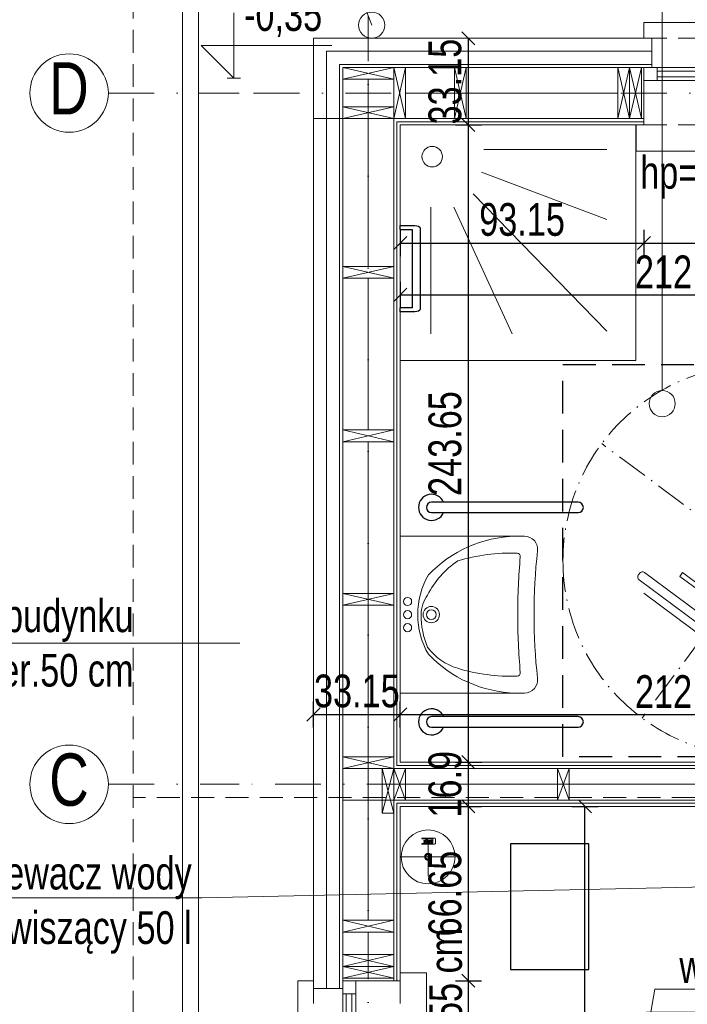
# Model space of a CAD drawing. Header units: inches. Extents: x 53031 to 98566, y -51777 to -15616.
# Tile 13 of 45: x 53470 to 53725, y -17033 to -16657. Entities that reach past the tile are written whole.
import ezdxf

# ---------------------------------------------------------------- set-up
doc = ezdxf.new("R2010")
doc.units = ezdxf.units.IN
doc.header["$MEASUREMENT"] = 0
for name, pattern in [('ACAD_ISO10W100', [18.5, 12, -3, 0.5, -3]), ('DASHDOT', [1, 0.5, -0.25, 0, -0.25]), ('HIDDEN', [0.375, 0.25, -0.125])]:
    doc.linetypes.add(name, pattern=pattern)
doc.layers.get('0').update_dxf_attribs({"lineweight": 0})
doc.layers.get('Defpoints').update_dxf_attribs({"lineweight": 0})
for name, color, linetype, lineweight in [('# 01 WODA ARMATURA', 222, 'Continuous', 0), ('# 01 WODA ZIMNA', 5, 'Continuous', 30), ('# 06 KOCIOŁ', 202, 'Continuous', 30), ('A10-łazienka', 140, 'Continuous', 0), ('A21b-ściana szkielet', 3, 'Continuous', 20), ('A35-rura spustowa', 2, 'Continuous', 0), ('A36-obrzeże', 252, 'Continuous', 0), ('A8-opisy pomieszczeń', 31, 'Continuous', 0), ('p-- ocieplenie-w.zew', 77, 'Continuous', 0), ('p--dach', 2, 'Continuous', 30), ('p--drzwi', 125, 'Continuous', 0), ('p--konst-słupy', 3, 'Continuous', 0), ('p--koty wysok.', 141, 'Continuous', 0), ('p--ocieplenie w.wew.', 53, 'Continuous', 0), ('p--okna', 153, 'Continuous', 0), ('p--opis okna', 181, 'Continuous', 0), ('p--opisy dodatkowe', 62, 'Continuous', 0), ('p--osie konstr', 11, 'DASHDOT', 15), ('p--osie konstr.-NR', 1, 'DASHDOT', 15), ('p--płyta GK', 2, 'Continuous', 0), ('p--wymiary-1-50', 5, 'Continuous', 0), ('p--łazienka NP', 150, 'Continuous', 25), ('p--ściana szkielet', 64, 'Continuous', 0)]:
    doc.layers.add(name, color=color, linetype=linetype, lineweight=lineweight)
doc.styles.add('1-100', font='arial.ttf', dxfattribs={"width": 0.75, "height": 18})
doc.styles.add('1-50', font='arial.ttf', dxfattribs={"width": 0.75, "height": 12.5})
doc.styles.get("Standard").update_dxf_attribs({"font": 'arial.ttf', "width": 0.75})
doc.linetypes.add('BATTING', pattern='A,0.0001,-0.1,[134,ltypeshp.shx,S=0.1,R=0,X=-0.1,Y=0],-0.2,[134,ltypeshp.shx,S=0.1,R=180,X=0.1,Y=0],-0.1', length=0.4001)
doc.dimstyles.new('1-50', dxfattribs={"dimtxt": 12.5, "dimasz": 5, "dimexe": 5, "dimexo": 5, "dimgap": 0.09, "dimtad": 0, "dimdsep": 46, "dimtxsty": '1-50', "dimblk": 'OBLIQUE', "dimcen": 0.09, "dimadec": 0, "dimazin": 0, "dimtfac": 1, "dimtdec": 4, "dimtix": 1, "dimtmove": 2, "dimatfit": 3, "dimldrblk": 'OBLIQUE', "dimfxl": 5, "dimfxlon": 1, "dimtvp": 0.7, "dimtolj": 1, "dimtzin": 0, "dimarcsym": 0})

# ---------------------------------------------------------------- blocks, each defined once
blk = doc.blocks.new('znak-niepeł.')
at = {"linetype": 'ACAD_ISO10W100'}
for p, q in [((-44.78, 60.17), (44.78, -60.17)), ((-60.11, -44.74), (60.22, 44.82))]:
    blk.add_line(p, q, dxfattribs=at)
for p, q in [((6.52, 45.77), (-39.7, 11.37)), ((0.79, 45.85), (-38.86, 16.34)), ((8.84, 44.81), (8.33, 45.5)), ((-37.65, 8.61), (8.58, 43.01)), ((-4.98, 24.9), (3.02, 30.85)), ((3.02, 30.85), (4.08, 29.42)), ((-7.61, 26.43), (-49, -4.38)), ((-13.28, 26.74), (-11.11, 23.83)), ((4.08, 29.42), (-3.37, 23.87)), ((-15.26, 25.27), (-13.09, 22.35)), ((-39.96, 9.56), (-39.45, 8.87)), ((-49.51, 2.46), (-61.55, -6.5)), ((-60.06, -8.5), (-48.02, 0.46)), ((-47.85, 1.66), (-48.31, 2.28)), ((43.94, -4.5), (-2.29, -38.9)), ((-0.23, -41.66), (45.99, -7.26)), ((29.35, -4.53), (21.9, -10.08)), ((22.42, -11.92), (30.42, -5.96)), ((30.42, -5.96), (29.35, -4.53)), ((46.26, -5.46), (45.74, -4.77)), ((-62.91, -17.73), (-50.66, -8.62)), ((-61.88, -19.11), (-49.64, -10)), ((-61.72, -7.7), (-61.26, -8.32)), ((-49.89, -10.39), (-24.28, -44.8)), ((-18.26, -45.68), (23.13, -14.88)), ((44.14, -12.41), (4.49, -41.92)), ((-73.54, -25.65), (-62.91, -17.73)), ((-62.91, -17.73), (-51.63, -32.88)), ((19.63, -17.48), (22.08, -20.77)), ((17.65, -18.95), (20.1, -22.24)), ((-62.26, -40.8), (-73.54, -25.65)), ((-51.63, -32.88), (-62.26, -40.8)), ((-46.32, -40.01), (-56.96, -47.93)), ((-35.05, -55.17), (-46.32, -40.01)), ((-2.55, -40.71), (-2.04, -41.4)), ((-36.07, -53.79), (-23.83, -44.68)), ((-56.96, -47.93), (-45.68, -63.08)), ((-35.05, -55.17), (-22.8, -46.05)), ((-25.39, -55.09), (-13.35, -46.13)), ((-11.86, -48.13), (-23.9, -57.09)), ((-12.15, -46.31), (-11.68, -46.93)), ((-45.68, -63.08), (-35.05, -55.17)), ((-25.1, -56.91), (-25.56, -56.29))]:
    blk.add_line(p, q)
blk.add_circle((0.05, 0.04), 75, dxfattribs=at)
for centre, radius, start, end in [((7.29, 44.73), 1.29, 36.657, 126.657), ((7.81, 44.04), 1.29, 306.657, 36.657), ((-37.44, -27.86), 61.95, 12.0996, 61.2145), ((-40.29, -29.99), 61.95, 12.0996, 61.2145), ((-38.93, 10.33), 1.29, 126.657, 216.657), ((-38.42, 9.64), 1.29, 216.657, 306.657), ((-49, 1.77), 0.86, 36.657, 126.657), ((-48.54, 1.15), 0.86, 306.657, 36.657), ((-61.03, -7.19), 0.86, 126.657, 216.657), ((-46.44, -7.83), 4.3, 126.657, 216.657), ((44.71, -5.54), 1.29, 36.657, 126.657), ((45.22, -6.23), 1.29, 306.657, 36.657), ((-60.57, -7.81), 0.86, 216.657, 306.657), ((-1.52, -39.94), 1.29, 126.657, 216.657), ((-1, -40.63), 1.29, 216.657, 306.657), ((-20.83, -42.23), 4.3, 216.657, 306.657), ((-12.84, -46.82), 0.86, 36.657, 126.657), ((-12.37, -47.44), 0.86, 306.657, 36.657), ((-24.87, -55.78), 0.86, 126.657, 216.657), ((-24.41, -56.4), 0.86, 216.657, 306.657)]:
    blk.add_arc(centre, radius, start, end)
blk = doc.blocks.new('umyw-niepeł.')
for p, q in [((-30, -47.5), (-30, 0)), ((-30, 0), (30, 0)), ((30, 0), (30, -47.5))]:
    blk.add_line(p, q)
for centre, radius in [((-5, -2.81), 1.56), ((0, -2.81), 1.56), ((5, -2.81), 1.56), ((0, -11.88), 3.12), ((0, -11.88), 1.87)]:
    blk.add_circle(centre, radius)
for centre, radius, start, end in [((-0.15, -36.46), 29.75, 89.7122, 120.2976), ((0.15, -36.46), 29.75, 59.7024, 90.2878), ((17.88, -45.46), 47.9, 133.6028, 178.3225), ((7.86, -41), 34.18, 116.6999, 146.1707), ((0, -20.47), 12.5, 90, 126.8699), ((0.1, -39.96), 31.99, 67.1962, 90.1839), ((-0.98, -28.44), 22.46, 16.7253, 53.1301), ((-17.88, -45.46), 47.9, 1.6775, 46.3972), ((48, -42.57), 71.56, 163.2747, 181.6875), ((-48, -42.57), 71.56, 358.3125, 16.7253), ((-22.28, -44.64), 1.25, 181.6875, 276.5492), ((0, -295.23), 250.33, 89.9992, 95.0732), ((0, -295.23), 250.33, 84.9268, 90.0008), ((22.28, -44.64), 1.25, 263.4508, 358.3125), ((-25, -47.5), 5, 180, 277.7128), ((25, -47.5), 5, 262.2872, 0), ((0, -278.94), 227.79, 83.8689, 96.1311)]:
    blk.add_arc(centre, radius, start, end)
blk = doc.blocks.new('drzwi-90-100')
for p, q in [((10.1, 87.38), (5.05, 87.38)), ((5.05, 87.38), (5.05, 2.53)), ((10.1, 2.53), (10.1, 87.38)), ((5.05, 2.53), (0, 2.53)), ((0, 2.53), (0, -2.53)), ((5.05, -2.53), (5.05, 2.53)), ((5.05, 2.53), (10.1, 2.53)), ((100, 2.53), (94.95, 2.53)), ((94.95, 2.53), (94.95, -2.53)), ((100, -2.53), (100, 2.53)), ((0, -2.53), (5.05, -2.53)), ((94.95, -2.53), (100, -2.53))]:
    blk.add_line(p, q)
blk.add_arc((10.8, 3.23), 84.15, 359.5233, 90.4767)
blk = doc.blocks.new('natrysk-90')
blk.add_lwpolyline([(0, -90), (90, -90), (90, 0), (0, 0)], close=True)
for points in [[(31.47, -11.76), (79.81, -11.76)], [(31.47, -20.5), (79.81, -42.81)], [(26.4, -27.87), (78.89, -78.9)], [(9.36, -32.01), (9.36, -78.9)], [(18.11, -31.09), (36.1, -78.9)]]:
    blk.add_lwpolyline(points)
blk.add_circle((12.12, -12.22), 3.91)
blk = doc.blocks.new('okno-110-33.15')
at = {"linetype": 'Continuous', "ltscale": 35}
for p, q in [((0, 39.15), (110, 39.15)), ((-3, -10), (113, -10))]:
    blk.add_line(p, q, dxfattribs=at)
for p, q in [((0, 39.15), (0, 33.15)), ((110, 33.15), (110, 39.15)), ((3, 33.15), (3, 21.95)), ((107, 21.95), (107, 33.15)), ((5, 21.95), (0, 21.95)), ((0, 21.95), (0, 16.95)), ((0, 21.95), (0, 0)), ((105, 21.95), (5, 21.95)), ((5, 16.95), (5, 21.95)), ((5, 20.61), (105, 20.61)), ((110, 21.95), (105, 21.95)), ((105, 21.95), (105, 16.95)), ((110, 0), (110, 21.95)), ((110, 16.95), (110, 21.95)), ((0, 16.95), (5, 16.95)), ((5, 18.45), (105, 18.45)), ((5, 16.95), (105, 16.95)), ((105, 16.95), (110, 16.95)), ((-3, 0), (-3, -10)), ((0, 0), (-3, 0)), ((110, 0), (113, 0)), ((113, 0), (113, -10))]:
    blk.add_line(p, q)
at = {"linetype": 'HIDDEN', "ltscale": 35}
for p, q in [((0, 33.15), (110, 33.15)), ((0, 0), (110, 0))]:
    blk.add_line(p, q, dxfattribs=at)
blk = doc.blocks.new('_OBLIQUE')
at = {"color": 0, "linetype": 'ByBlock', "lineweight": -2}
for p, q in [((-0.5, -0.5), (0.5, 0.5)), ((0, 0), (0, 0))]:
    blk.add_line(p, q, dxfattribs=at)
blk = doc.blocks.new('*D702')
at = {"layer": 'Defpoints', "color": 0}
for p in [(53615.23, -16696.82), (53708.38, -16696.82), (53708.38, -16741.97)]:
    blk.add_point(p, dxfattribs=at)
at = {"layer": 'p--wymiary-1-50', "color": 0, "lineweight": -2}
for p, q in [((53615.23, -16736.97), (53615.23, -16746.97)), ((53708.38, -16736.97), (53708.38, -16746.97)), ((53615.23, -16741.97), (53708.38, -16741.97))]:
    blk.add_line(p, q, dxfattribs=at)
at = {"layer": 'p--wymiary-1-50', "color": 0, "lineweight": -2, "xscale": 5, "yscale": 5, "zscale": 5, "rotation": 180}
blk.add_blockref('_OBLIQUE', (53615.23, -16741.97), dxfattribs=at)
at = {"layer": 'p--wymiary-1-50', "color": 0, "lineweight": -2, "xscale": 5, "yscale": 5, "zscale": 5}
blk.add_blockref('_OBLIQUE', (53708.38, -16741.97), dxfattribs=at)
at = {"layer": 'p--wymiary-1-50', "color": 0, "insert": (53661.81, -16733.04), "char_height": 12.5, "attachment_point": 5, "style": '1-50'}
blk.add_mtext('\\A1;93.15', dxfattribs=at)
blk = doc.blocks.new('*D703')
at = {"layer": 'Defpoints', "color": 0}
for p in [(53708.38, -16696.82), (53818.38, -16696.82), (53818.38, -16741.97)]:
    blk.add_point(p, dxfattribs=at)
at = {"layer": 'p--wymiary-1-50', "color": 0, "lineweight": -2}
for p, q in [((53708.38, -16736.97), (53708.38, -16746.97)), ((53818.38, -16736.97), (53818.38, -16746.97)), ((53708.38, -16741.97), (53818.38, -16741.97))]:
    blk.add_line(p, q, dxfattribs=at)
at = {"layer": 'p--wymiary-1-50', "color": 0, "lineweight": -2, "xscale": 5, "yscale": 5, "zscale": 5, "rotation": 180}
blk.add_blockref('_OBLIQUE', (53708.38, -16741.97), dxfattribs=at)
at = {"layer": 'p--wymiary-1-50', "color": 0, "lineweight": -2, "xscale": 5, "yscale": 5, "zscale": 5}
blk.add_blockref('_OBLIQUE', (53818.38, -16741.97), dxfattribs=at)
at = {"layer": 'p--wymiary-1-50', "color": 0, "insert": (53763.38, -16733.04), "char_height": 12.5, "attachment_point": 5, "style": '1-50'}
blk.add_mtext('\\A1;110', dxfattribs=at)
blk = doc.blocks.new('*D721')
at = {"layer": 'Defpoints', "color": 0}
for p in [(53615.23, -16736.97), (53827.43, -16754.25), (53827.43, -16761.77)]:
    blk.add_point(p, dxfattribs=at)
at = {"layer": 'p--wymiary-1-50', "color": 0, "lineweight": -2}
for p, q in [((53615.23, -16756.77), (53615.23, -16766.77)), ((53827.43, -16759.25), (53827.43, -16766.77)), ((53615.23, -16761.77), (53827.43, -16761.77))]:
    blk.add_line(p, q, dxfattribs=at)
at = {"layer": 'p--wymiary-1-50', "color": 0, "lineweight": -2, "xscale": 5, "yscale": 5, "zscale": 5, "rotation": 180}
blk.add_blockref('_OBLIQUE', (53615.23, -16761.77), dxfattribs=at)
at = {"layer": 'p--wymiary-1-50', "color": 0, "lineweight": -2, "xscale": 5, "yscale": 5, "zscale": 5}
blk.add_blockref('_OBLIQUE', (53827.43, -16761.77), dxfattribs=at)
at = {"layer": 'p--wymiary-1-50', "color": 0, "insert": (53721.33, -16752.98), "char_height": 12.5, "attachment_point": 5, "style": '1-50'}
blk.add_mtext('\\A1;212.2', dxfattribs=at)
blk = doc.blocks.new('*D750')
at = {"layer": 'Defpoints', "color": 0}
for p in [(53615.23, -17024.02), (53641.31, -17024.02), (53615.23, -17134.02)]:
    blk.add_point(p, dxfattribs=at)
at = {"layer": 'p--wymiary-1-50', "color": 0, "lineweight": -2}
for p, q in [((53636.31, -17024.02), (53646.31, -17024.02)), ((53641.31, -17134.02), (53641.31, -17024.02)), ((53636.31, -17134.02), (53646.31, -17134.02))]:
    blk.add_line(p, q, dxfattribs=at)
at = {"layer": 'p--wymiary-1-50', "color": 0, "lineweight": -2, "xscale": 5, "yscale": 5, "zscale": 5}
for p, rotation in [((53641.31, -17024.02), 90), ((53641.31, -17134.02), 270)]:
    blk.add_blockref('_OBLIQUE', p, dxfattribs=dict(at, rotation=rotation))
at = {"layer": 'p--wymiary-1-50', "color": 0, "insert": (53632.38, -17079.02), "char_height": 12.5, "attachment_point": 5, "rotation": 90, "style": '1-50'}
blk.add_mtext('\\A1;110', dxfattribs=at)
blk = doc.blocks.new('*D751')
at = {"layer": 'Defpoints', "color": 0}
for p in [(53615.23, -16957.37), (53641.31, -16957.37), (53615.23, -17024.02)]:
    blk.add_point(p, dxfattribs=at)
at = {"layer": 'p--wymiary-1-50', "color": 0, "lineweight": -2}
for p, q in [((53636.31, -16957.37), (53646.31, -16957.37)), ((53641.31, -17024.02), (53641.31, -16957.37)), ((53636.31, -17024.02), (53646.31, -17024.02))]:
    blk.add_line(p, q, dxfattribs=at)
at = {"layer": 'p--wymiary-1-50', "color": 0, "lineweight": -2, "xscale": 5, "yscale": 5, "zscale": 5}
for p, rotation in [((53641.31, -16957.37), 90), ((53641.31, -17024.02), 270)]:
    blk.add_blockref('_OBLIQUE', p, dxfattribs=dict(at, rotation=rotation))
at = {"layer": 'p--wymiary-1-50', "color": 0, "insert": (53632.38, -16990.7), "char_height": 12.5, "attachment_point": 5, "rotation": 90, "style": '1-50'}
blk.add_mtext('\\A1;66.65', dxfattribs=at)
blk = doc.blocks.new('*D752')
at = {"layer": 'Defpoints', "color": 0}
for p in [(53615.23, -16940.47), (53641.31, -16940.47), (53615.23, -16957.37)]:
    blk.add_point(p, dxfattribs=at)
at = {"layer": 'p--wymiary-1-50', "color": 0, "lineweight": -2}
for p, q in [((53636.31, -16940.47), (53646.31, -16940.47)), ((53641.31, -16957.37), (53641.31, -16940.47)), ((53636.31, -16957.37), (53646.31, -16957.37))]:
    blk.add_line(p, q, dxfattribs=at)
at = {"layer": 'p--wymiary-1-50', "color": 0, "lineweight": -2, "xscale": 5, "yscale": 5, "zscale": 5}
for p, rotation in [((53641.31, -16940.47), 270), ((53641.31, -16957.37), 90)]:
    blk.add_blockref('_OBLIQUE', p, dxfattribs=dict(at, rotation=rotation))
at = {"layer": 'p--wymiary-1-50', "color": 0, "insert": (53632.38, -16948.92), "char_height": 12.5, "attachment_point": 5, "rotation": 90, "style": '1-50'}
blk.add_mtext('\\A1;16.9', dxfattribs=at)
blk = doc.blocks.new('*D753')
at = {"layer": 'Defpoints', "color": 0}
for p in [(53615.23, -16696.82), (53641.31, -16696.82), (53615.23, -16940.47)]:
    blk.add_point(p, dxfattribs=at)
at = {"layer": 'p--wymiary-1-50', "color": 0, "lineweight": -2}
for p, q in [((53636.31, -16696.82), (53646.31, -16696.82)), ((53641.31, -16940.47), (53641.31, -16696.82)), ((53636.31, -16940.47), (53646.31, -16940.47))]:
    blk.add_line(p, q, dxfattribs=at)
at = {"layer": 'p--wymiary-1-50', "color": 0, "lineweight": -2, "xscale": 5, "yscale": 5, "zscale": 5}
for p, rotation in [((53641.31, -16696.82), 90), ((53641.31, -16940.47), 270)]:
    blk.add_blockref('_OBLIQUE', p, dxfattribs=dict(at, rotation=rotation))
at = {"layer": 'p--wymiary-1-50', "color": 0, "insert": (53632.38, -16818.65), "char_height": 12.5, "attachment_point": 5, "rotation": 90, "style": '1-50'}
blk.add_mtext('\\A1;243.65', dxfattribs=at)
blk = doc.blocks.new('*D754')
at = {"layer": 'Defpoints', "color": 0}
for p in [(53641.31, -16663.67), (53641.31, -16663.67), (53615.23, -16696.82)]:
    blk.add_point(p, dxfattribs=at)
at = {"layer": 'p--wymiary-1-50', "color": 0, "lineweight": -2}
for p, q in [((53641.31, -16696.82), (53641.31, -16663.67)), ((53646.31, -16663.67), (53646.31, -16663.67)), ((53636.31, -16696.82), (53646.31, -16696.82))]:
    blk.add_line(p, q, dxfattribs=at)
at = {"layer": 'p--wymiary-1-50', "color": 0, "lineweight": -2, "xscale": 5, "yscale": 5, "zscale": 5}
for p, rotation in [((53641.31, -16663.67), 90), ((53641.31, -16696.82), 270)]:
    blk.add_blockref('_OBLIQUE', p, dxfattribs=dict(at, rotation=rotation))
at = {"layer": 'p--wymiary-1-50', "color": 0, "insert": (53632.38, -16680.25), "char_height": 12.5, "attachment_point": 5, "rotation": 90, "style": '1-50'}
blk.add_mtext('\\A1;33.15', dxfattribs=at)
blk = doc.blocks.new('*D755')
at = {"layer": 'Defpoints', "color": 0}
for p in [(53672.65, -16957.37), (53685.84, -16957.37), (53672.65, -17211.02)]:
    blk.add_point(p, dxfattribs=at)
at = {"layer": 'p--wymiary-1-50', "color": 0, "lineweight": -2}
for p, q in [((53680.84, -16957.37), (53690.84, -16957.37)), ((53685.84, -17211.02), (53685.84, -16957.37)), ((53680.84, -17211.02), (53690.84, -17211.02))]:
    blk.add_line(p, q, dxfattribs=at)
at = {"layer": 'p--wymiary-1-50', "color": 0, "lineweight": -2, "xscale": 5, "yscale": 5, "zscale": 5}
for p, rotation in [((53685.84, -16957.37), 90), ((53685.84, -17211.02), 270)]:
    blk.add_blockref('_OBLIQUE', p, dxfattribs=dict(at, rotation=rotation))
at = {"layer": 'p--wymiary-1-50', "color": 0, "insert": (53676.91, -17084.2), "char_height": 12.5, "attachment_point": 5, "rotation": 90, "style": '1-50'}
blk.add_mtext('\\A1;253.65', dxfattribs=at)
blk = doc.blocks.new('*D774')
at = {"layer": 'Defpoints', "color": 0}
for p in [(53443.67, -16948.92), (53508.79, -16948.92), (53503.69, -17153.22)]:
    blk.add_point(p, dxfattribs=at)
at = {"layer": 'p--wymiary-1-50', "color": 0, "lineweight": -2}
for p, q in [((53448.67, -16948.92), (53438.67, -16948.92)), ((53443.67, -17153.22), (53443.67, -16948.92)), ((53448.67, -17153.22), (53438.67, -17153.22))]:
    blk.add_line(p, q, dxfattribs=at)
at = {"layer": 'p--wymiary-1-50', "color": 0, "lineweight": -2, "xscale": 5, "yscale": 5, "zscale": 5}
for p, rotation in [((53443.67, -16948.92), 90), ((53443.67, -17153.22), 270)]:
    blk.add_blockref('_OBLIQUE', p, dxfattribs=dict(at, rotation=rotation))
at = {"layer": 'p--wymiary-1-50', "color": 0, "insert": (53434.74, -17051.07), "char_height": 12.5, "attachment_point": 5, "rotation": 90, "style": '1-50'}
blk.add_mtext('\\A1;204.3', dxfattribs=at)
blk = doc.blocks.new('*D775')
at = {"layer": 'Defpoints', "color": 0}
for p in [(53443.67, -16684.62), (53528.69, -16684.62), (53508.79, -16948.92)]:
    blk.add_point(p, dxfattribs=at)
at = {"layer": 'p--wymiary-1-50', "color": 0, "lineweight": -2}
for p, q in [((53448.67, -16684.62), (53438.67, -16684.62)), ((53443.67, -16948.92), (53443.67, -16684.62)), ((53448.67, -16948.92), (53438.67, -16948.92))]:
    blk.add_line(p, q, dxfattribs=at)
at = {"layer": 'p--wymiary-1-50', "color": 0, "lineweight": -2, "xscale": 5, "yscale": 5, "zscale": 5}
for p, rotation in [((53443.67, -16684.62), 90), ((53443.67, -16948.92), 270)]:
    blk.add_blockref('_OBLIQUE', p, dxfattribs=dict(at, rotation=rotation))
at = {"layer": 'p--wymiary-1-50', "color": 0, "insert": (53434.74, -16816.77), "char_height": 12.5, "attachment_point": 5, "rotation": 90, "style": '1-50'}
blk.add_mtext('\\A1;264.3', dxfattribs=at)
blk = doc.blocks.new('*D776')
at = {"layer": 'Defpoints', "color": 0}
for p in [(53552.08, -16684.62), (53423.79, -17223.22), (53552.08, -17223.22)]:
    blk.add_point(p, dxfattribs=at)
at = {"layer": 'p--wymiary-1-50', "color": 0, "lineweight": -2}
for p, q in [((53428.79, -16684.62), (53418.79, -16684.62)), ((53423.79, -16684.62), (53423.79, -17223.22)), ((53428.79, -17223.22), (53418.79, -17223.22))]:
    blk.add_line(p, q, dxfattribs=at)
at = {"layer": 'p--wymiary-1-50', "color": 0, "lineweight": -2, "xscale": 5, "yscale": 5, "zscale": 5}
for p, rotation in [((53423.79, -16684.62), 90), ((53423.79, -17223.22), 270)]:
    blk.add_blockref('_OBLIQUE', p, dxfattribs=dict(at, rotation=rotation))
at = {"layer": 'p--wymiary-1-50', "color": 0, "insert": (53414.85, -16953.92), "char_height": 12.5, "attachment_point": 5, "rotation": 90, "style": '1-50'}
blk.add_mtext('\\A1;538.6', dxfattribs=at)
blk = doc.blocks.new('*D777')
at = {"layer": 'Defpoints', "color": 0}
for p in [(53386.29, -16663.67), (53563.72, -16663.67), (53563.72, -17244.17)]:
    blk.add_point(p, dxfattribs=at)
at = {"layer": 'p--wymiary-1-50', "color": 0, "lineweight": -2}
for p, q in [((53391.29, -16663.67), (53381.29, -16663.67)), ((53386.29, -17244.17), (53386.29, -16663.67)), ((53391.29, -17244.17), (53381.29, -17244.17))]:
    blk.add_line(p, q, dxfattribs=at)
at = {"layer": 'p--wymiary-1-50', "color": 0, "lineweight": -2, "xscale": 5, "yscale": 5, "zscale": 5}
for p, rotation in [((53386.29, -16663.67), 90), ((53386.29, -17244.17), 270)]:
    blk.add_blockref('_OBLIQUE', p, dxfattribs=dict(at, rotation=rotation))
at = {"layer": 'p--wymiary-1-50', "color": 0, "insert": (53377.35, -16953.92), "char_height": 12.5, "attachment_point": 5, "rotation": 90, "style": '1-50'}
blk.add_mtext('\\A1;580.5', dxfattribs=at)
blk = doc.blocks.new('*D1013')
at = {"layer": 'Defpoints', "color": 0}
for p in [(53615.23, -16922.24), (53615.23, -16940.47), (53582.08, -16942.92)]:
    blk.add_point(p, dxfattribs=at)
at = {"layer": 'p--wymiary-1-50', "color": 0, "lineweight": -2}
for p, q in [((53582.08, -16927.24), (53582.08, -16917.24)), ((53615.23, -16927.24), (53615.23, -16917.24)), ((53582.08, -16922.24), (53615.23, -16922.24))]:
    blk.add_line(p, q, dxfattribs=at)
at = {"layer": 'p--wymiary-1-50', "color": 0, "lineweight": -2, "xscale": 5, "yscale": 5, "zscale": 5, "rotation": 180}
blk.add_blockref('_OBLIQUE', (53582.08, -16922.24), dxfattribs=at)
at = {"layer": 'p--wymiary-1-50', "color": 0, "lineweight": -2, "xscale": 5, "yscale": 5, "zscale": 5}
blk.add_blockref('_OBLIQUE', (53615.23, -16922.24), dxfattribs=at)
at = {"layer": 'p--wymiary-1-50', "color": 0, "insert": (53598.66, -16913.31), "char_height": 12.5, "attachment_point": 5, "style": '1-50'}
blk.add_mtext('\\A1;33.15', dxfattribs=at)
blk = doc.blocks.new('*D1014')
at = {"layer": 'Defpoints', "color": 0}
for p in [(53827.43, -16922.24), (53615.23, -16940.47), (53827.43, -16940.47)]:
    blk.add_point(p, dxfattribs=at)
at = {"layer": 'p--wymiary-1-50', "color": 0, "lineweight": -2}
for p, q in [((53615.23, -16927.24), (53615.23, -16917.24)), ((53827.43, -16927.24), (53827.43, -16917.24)), ((53615.23, -16922.24), (53827.43, -16922.24))]:
    blk.add_line(p, q, dxfattribs=at)
at = {"layer": 'p--wymiary-1-50', "color": 0, "lineweight": -2, "xscale": 5, "yscale": 5, "zscale": 5, "rotation": 180}
blk.add_blockref('_OBLIQUE', (53615.23, -16922.24), dxfattribs=at)
at = {"layer": 'p--wymiary-1-50', "color": 0, "lineweight": -2, "xscale": 5, "yscale": 5, "zscale": 5}
blk.add_blockref('_OBLIQUE', (53827.43, -16922.24), dxfattribs=at)
at = {"layer": 'p--wymiary-1-50', "color": 0, "insert": (53721.33, -16913.46), "char_height": 12.5, "attachment_point": 5, "style": '1-50'}
blk.add_mtext('\\A1;212.2', dxfattribs=at)
blk = doc.blocks.new('kota wykoń')
for p, q in [((0, 25), (0, 0)), ((0, 0), (-12.5, 12.5)), ((-12.5, 12.5), (37.5, 12.5))]:
    blk.add_line(p, q)
at = {"lineweight": 0}
blk.add_line((-2.5, 0), (2.5, 0), dxfattribs=at)
blk = doc.blocks.new('ukł.słupów-1K')
for p, q in [((0, 553.6), (19.5, 558.1)), ((0, 558.1), (19.5, 553.6)), ((24, 538.6), (19.5, 558.1)), ((19.5, 538.6), (24, 558.1)), ((47.15, 538.6), (42.65, 558.1)), ((42.65, 538.6), (47.15, 558.1)), ((109.6, 538.6), (105.1, 558.1)), ((105.1, 538.6), (109.6, 558.1)), ((114.1, 538.6), (109.6, 558.1)), ((109.6, 538.6), (114.1, 558.1)), ((0, 543.1), (19.5, 538.6)), ((0, 538.6), (19.5, 543.1)), ((0, 482.05), (19.5, 477.55)), ((0, 477.55), (19.5, 482.05)), ((0, 419.55), (19.5, 415.05)), ((0, 415.05), (19.5, 419.55)), ((0, 357.05), (19.5, 352.55)), ((0, 352.55), (19.5, 357.05)), ((0, 294.55), (19.5, 290.05)), ((0, 290.05), (19.5, 294.55)), ((19.5, 290.05), (15, 273.05)), ((15, 290.05), (19.5, 273.05)), ((19.5, 290.05), (24, 278.05)), ((24, 290.05), (19.5, 278.05)), ((82, 290.05), (86.5, 278.05)), ((86.5, 290.05), (82, 278.05)), ((0, 232.05), (19.5, 227.55)), ((0, 227.55), (19.5, 232.05)), ((0, 218.95), (19.5, 214.45)), ((0, 214.45), (19.5, 218.95)), ((0, 214.45), (19.5, 209.95)), ((0, 209.95), (19.5, 214.45))]:
    blk.add_line(p, q)
for points in [[(0, 558.1), (19.5, 558.1), (19.5, 553.6), (0, 553.6)], [(19.5, 538.6), (19.5, 558.1), (24, 558.1), (24, 538.6)], [(42.65, 538.6), (42.65, 558.1), (47.15, 558.1), (47.15, 538.6)], [(105.1, 538.6), (105.1, 558.1), (109.6, 558.1), (109.6, 538.6)], [(109.6, 538.6), (109.6, 558.1), (114.1, 558.1), (114.1, 538.6)], [(0, 538.6), (19.5, 538.6), (19.5, 543.1), (0, 543.1)], [(0, 477.55), (19.5, 477.55), (19.5, 482.05), (0, 482.05)], [(0, 415.05), (19.5, 415.05), (19.5, 419.55), (0, 419.55)], [(0, 352.55), (19.5, 352.55), (19.5, 357.05), (0, 357.05)], [(0, 290.05), (19.5, 290.05), (19.5, 294.55), (0, 294.55)], [(15, 290.05), (15, 273.05), (19.5, 273.05), (19.5, 290.05)], [(24, 290.05), (24, 278.05), (19.5, 278.05), (19.5, 290.05)], [(86.5, 290.05), (86.5, 278.05), (82, 278.05), (82, 290.05)], [(0, 227.55), (19.5, 227.55), (19.5, 232.05), (0, 232.05)], [(0, 214.45), (19.5, 214.45), (19.5, 218.95), (0, 218.95)], [(0, 209.95), (19.5, 209.95), (19.5, 214.45), (0, 214.45)]]:
    blk.add_lwpolyline(points, close=True)
at = {"ltscale": 35}
for points in [[(114.1, 538.6), (114.1, 558.1)], [(19.5, 209.95), (0, 209.95)]]:
    blk.add_lwpolyline(points, dxfattribs=at)
blk = doc.blocks.new('uchwyt wc')
for p, q in [((-7.61, 61), (-7.61, -1)), ((0, 63), (-5.61, 63)), ((0, 60), (0, 63)), ((0, 60), (-4.61, 60)), ((-4.61, 60), (-4.61, 0)), ((-4.61, 0), (0, 0)), ((0, -3), (0, 0)), ((-5.61, -3), (0, -3))]:
    blk.add_line(p, q)
for centre, start, end in [((-5.61, 61), 90, 180), ((-5.61, -1), 180, 270)]:
    blk.add_arc(centre, 2, start, end)
blk = doc.blocks.new('uchwyt stojący')
at = {"linetype": 'Continuous', "ltscale": 12}
for points in [[(58, 2), (2, 2)], [(2, -2), (58, -2)]]:
    blk.add_lwpolyline(points, dxfattribs=at)
for centre, radius, start, end in [((58, 0), 5, 203.5782, 156.4218), ((2, 0), 2, 90, 270), ((58, 0), 2, 270, 90)]:
    blk.add_arc(centre, radius, start, end, dxfattribs=at)

msp = doc.modelspace()

# ---------------------------------------------------------------- linework, layer by layer
at = {"layer": '# 01 WODA ARMATURA', "color": 0, "extrusion": (0, 1, 0)}
for p, q in [((53628.376, -16969.462, 7.945), (53623.421, -16969.462, 7.945)), ((53627.508, -16969.752, 7.945), (53623.474, -16969.752, 7.945)), ((53624.387, -16970.649, 7.945), (53624.387, -16970.695, 7.945)), ((53624.387, -16970.695, 7.945), (53624.671, -16970.695, 7.945)), ((53624.497, -16970.313, 7.945), (53624.56, -16970.313, 7.945)), ((53624.544, -16970.477, 7.945), (53624.514, -16970.477, 7.945)), ((53624.671, -16970.695, 7.945), (53624.671, -16970.649, 7.945)), ((53624.867, -16970.663, 7.945), (53624.867, -16970.841, 7.945)), ((53624.907, -16970.313, 7.945), (53625.031, -16970.313, 7.945)), ((53624.907, -16970.486, 7.945), (53624.907, -16970.313, 7.945)), ((53625.031, -16970.486, 7.945), (53624.907, -16970.486, 7.945)), ((53625.031, -16970.313, 7.945), (53625.031, -16970.18, 7.945)), ((53625.031, -16971.22, 7.945), (53625.031, -16970.486, 7.945)), ((53625.227, -16970.219, 7.945), (53625.227, -16970.313, 7.945)), ((53625.227, -16970.313, 7.945), (53625.378, -16970.313, 7.945)), ((53625.378, -16970.486, 7.945), (53625.227, -16970.486, 7.945)), ((53625.227, -16970.486, 7.945), (53625.227, -16971.22, 7.945)), ((53625.257, -16969.958, 7.945), (53625.396, -16969.958, 7.945)), ((53625.396, -16970.139, 7.945), (53625.301, -16970.139, 7.945)), ((53625.378, -16970.313, 7.945), (53625.378, -16970.486, 7.945)), ((53625.396, -16969.958, 7.945), (53625.396, -16970.139, 7.945)), ((53625.498, -16969.958, 7.945), (53625.693, -16969.958, 7.945)), ((53625.498, -16971.22, 7.945), (53625.498, -16969.958, 7.945)), ((53625.693, -16969.958, 7.945), (53625.693, -16971.22, 7.945)), ((53625.829, -16970.884, 7.945), (53625.829, -16970.655, 7.945)), ((53626.024, -16970.649, 7.945), (53626.024, -16970.695, 7.945)), ((53626.024, -16970.695, 7.945), (53626.308, -16970.695, 7.945)), ((53626.135, -16970.313, 7.945), (53626.198, -16970.313, 7.945)), ((53626.181, -16970.477, 7.945), (53626.151, -16970.477, 7.945)), ((53626.308, -16970.695, 7.945), (53626.308, -16970.649, 7.945)), ((53626.504, -16970.663, 7.945), (53626.504, -16970.841, 7.945)), ((53626.595, -16970.314, 7.945), (53626.791, -16970.314, 7.945)), ((53626.595, -16970.493, 7.945), (53626.595, -16970.314, 7.945)), ((53626.791, -16970.314, 7.945), (53626.791, -16970.506, 7.945)), ((53626.917, -16970.665, 7.945), (53626.951, -16970.665, 7.945)), ((53627.077, -16970.314, 7.945), (53627.273, -16970.314, 7.945)), ((53627.077, -16970.506, 7.945), (53627.077, -16970.314, 7.945)), ((53627.273, -16970.314, 7.945), (53627.273, -16970.493, 7.945)), ((53627.676, -16971.361, 7.945), (53627.676, -16969.92, 7.945)), ((53628.676, -16971.532, 7.945), (53628.676, -16969.762, 7.945)), ((53623.421, -16971.832, 7.945), (53628.376, -16971.832, 7.945)), ((53623.474, -16971.529, 7.945), (53627.508, -16971.529, 7.945)), ((53624.387, -16970.841, 7.945), (53624.387, -16970.883, 7.945)), ((53624.867, -16970.841, 7.945), (53624.387, -16970.841, 7.945)), ((53624.822, -16971.22, 7.945), (53624.526, -16971.22, 7.945)), ((53624.553, -16971.046, 7.945), (53624.822, -16971.046, 7.945)), ((53624.822, -16971.046, 7.945), (53624.822, -16971.22, 7.945)), ((53625.227, -16971.22, 7.945), (53625.031, -16971.22, 7.945)), ((53625.693, -16971.22, 7.945), (53625.498, -16971.22, 7.945)), ((53625.693, -16971.22, 7.945), (53625.693, -16971.22, 7.945)), ((53626.024, -16970.841, 7.945), (53626.024, -16970.883, 7.945)), ((53626.504, -16970.841, 7.945), (53626.024, -16970.841, 7.945)), ((53626.459, -16971.22, 7.945), (53626.164, -16971.22, 7.945)), ((53626.191, -16971.046, 7.945), (53626.459, -16971.046, 7.945)), ((53626.459, -16971.046, 7.945), (53626.459, -16971.22, 7.945)), ((53626.598, -16971.22, 7.945), (53626.598, -16971.05, 7.945)), ((53626.794, -16971.22, 7.945), (53626.598, -16971.22, 7.945)), ((53626.794, -16971.043, 7.945), (53626.794, -16971.22, 7.945)), ((53626.964, -16970.869, 7.945), (53626.916, -16970.869, 7.945)), ((53627.08, -16971.22, 7.945), (53627.08, -16971.022, 7.945)), ((53627.276, -16971.22, 7.945), (53627.08, -16971.22, 7.945)), ((53627.276, -16971.053, 7.945), (53627.276, -16971.22, 7.945))]:
    msp.add_line(p, q, dxfattribs=at)
at = {"layer": '# 01 WODA ARMATURA', "color": 0}
for p, q in [((53625.858, -16984.042, 7.945), (53625.858, -16971.293, 7.945)), ((53615.599, -16976.672, 7.945), (53636.199, -16976.672, 7.945))]:
    msp.add_line(p, q, dxfattribs=at)
for radius in [10.3, 1.345, 1.29, 0.945]:
    msp.add_circle((53625.899, -16976.672, 7.945), radius, dxfattribs=at)
for centre, radius, start, end in [((53624.49, -16970.604, 7.945), 0.291, 88.45116, 165.89282), ((53624.691, -16970.646, 7.945), 0.304, 167.59365, 180.61208), ((53624.566, -16970.62, 7.945), 0.176, 147.71352, 166.86593), ((53624.51, -16970.589, 7.945), 0.112, 87.66712, 146.17213), ((53624.548, -16970.589, 7.945), 0.112, 33.82787, 92.33288), ((53624.574, -16970.597, 7.945), 0.284, 12.94136, 92.71466), ((53624.492, -16970.62, 7.945), 0.176, 13.13407, 32.28648), ((53624.367, -16970.646, 7.945), 0.304, 359.38792, 12.40635), ((53624.372, -16970.659, 7.945), 0.495, 359.53662, 14.69447), ((53625.321, -16970.199, 7.945), 0.291, 144.36238, 176.33539), ((53625.225, -16970.146, 7.945), 0.182, 115.55693, 140.15133), ((53625.26, -16970.236, 7.945), 0.278, 90.48041, 114.11558), ((53625.337, -16970.217, 7.945), 0.11, 158.02718, 180.99792), ((53625.287, -16970.198, 7.945), 0.0573, 105.83517, 156.9141), ((53625.301, -16970.245, 7.945), 0.106, 90.07291, 106.11261), ((53626.336, -16970.66, 7.945), 0.508, 165.5184, 179.41357), ((53626.127, -16970.604, 7.945), 0.291, 88.45116, 165.89282), ((53626.328, -16970.646, 7.945), 0.304, 167.59365, 180.61208), ((53626.203, -16970.62, 7.945), 0.176, 147.71352, 166.86593), ((53626.147, -16970.589, 7.945), 0.112, 87.66712, 146.17213), ((53626.186, -16970.589, 7.945), 0.112, 33.82787, 92.33288), ((53626.211, -16970.597, 7.945), 0.284, 12.94136, 92.71466), ((53626.129, -16970.62, 7.945), 0.176, 13.13407, 32.28648), ((53626.005, -16970.646, 7.945), 0.304, 359.38792, 12.40635), ((53626.009, -16970.659, 7.945), 0.495, 359.53662, 14.69447), ((53627.029, -16970.49, 7.945), 0.434, 180.44422, 200.59836), ((53626.882, -16970.546, 7.945), 0.277, 200.41383, 233.81358), ((53627.081, -16970.499, 7.945), 0.29, 181.45927, 192.5475), ((53626.945, -16970.532, 7.945), 0.15, 191.37369, 222.17322), ((53626.914, -16970.551, 7.945), 0.114, 225.79589, 271.92531), ((53626.955, -16970.551, 7.945), 0.114, 268.07469, 314.20411), ((53626.923, -16970.532, 7.945), 0.15, 317.82678, 348.62631), ((53626.787, -16970.499, 7.945), 0.29, 347.4525, 358.54073), ((53626.986, -16970.546, 7.945), 0.277, 306.18642, 339.58617), ((53626.84, -16970.49, 7.945), 0.434, 339.40164, 359.55578), ((53627.508, -16969.92, 7.945), 0.168, 0, 90), ((53628.376, -16969.762, 7.945), 0.3, 0, 90), ((53624.484, -16970.927, 7.945), 0.287, 190.4306, 253.25485), ((53624.555, -16970.888, 7.945), 0.168, 178.22734, 223.44249), ((53624.53, -16970.769, 7.945), 0.451, 253.48403, 269.53721), ((53624.548, -16970.866, 7.945), 0.18, 230.01195, 271.63285), ((53626.318, -16970.875, 7.945), 0.49, 181.01156, 192.20606), ((53626.122, -16970.927, 7.945), 0.287, 190.4306, 253.25485), ((53626.192, -16970.888, 7.945), 0.168, 178.22734, 223.44249), ((53626.167, -16970.769, 7.945), 0.451, 253.48403, 269.53721), ((53626.186, -16970.866, 7.945), 0.18, 230.01195, 271.63285), ((53627.043, -16971.051, 7.945), 0.445, 159.74131, 179.77956), ((53626.901, -16971.001, 7.945), 0.295, 128.25682, 159.41174), ((53627.056, -16971.038, 7.945), 0.262, 159.57859, 181.07883), ((53626.92, -16970.985, 7.945), 0.115, 91.98047, 160.98789), ((53626.958, -16970.978, 7.945), 0.109, 29.0147, 86.8568), ((53626.858, -16971.03, 7.945), 0.222, 2.11523, 28.22654), ((53626.967, -16971.001, 7.945), 0.295, 20.58826, 51.74318), ((53626.578, -16971.118, 7.945), 0.701, 5.32515, 18.38846), ((53627.508, -16971.361, 7.945), 0.168, 270, 0), ((53628.376, -16971.532, 7.945), 0.3, 270, 0)]:
    msp.add_arc(centre, radius, start, end, dxfattribs=at)
at = {"layer": '# 01 WODA ZIMNA', "ltscale": 35}
msp.add_line((53625.899, -16976.672, 7.945), (53625.899, -16976.672, 7.945), dxfattribs=at)
at = {"layer": '# 06 KOCIOŁ'}
msp.add_lwpolyline([(53657.332, -17019.745), (53687.332, -17019.745), (53687.332, -16971.745), (53657.332, -16971.745)], close=True, dxfattribs=at)
at = {"color": 1, "linetype": 'HIDDEN', "lineweight": 30, "ltscale": 50}
msp.add_lwpolyline([(53827.435, -16938.415), (53677.435, -16938.415), (53677.435, -16788.415), (53827.435, -16788.415)], close=True, dxfattribs=at)
at = {"layer": 'A10-łazienka', "linetype": 'HIDDEN', "ltscale": 25}
msp.add_lwpolyline([(53615.235, -16786.825), (53705.235, -16786.825), (53705.245, -16696.825), (53615.235, -16696.825)], close=True, dxfattribs=at)
at = {"layer": 'A21b-ściana szkielet', "ltscale": 35}
msp.add_line((53582.085, -17014.635), (53582.085, -16663.675), dxfattribs=at)
at = {"layer": 'A35-rura spustowa', "linetype": 'Continuous', "lineweight": 0, "ltscale": 75}
msp.add_circle((53604.335, -16658.675), 5, dxfattribs=at)
at = {"layer": 'A36-obrzeże', "linetype": 'Continuous', "ltscale": 35}
for points in [[(53817.585, -17294.175), (53532.085, -17294.175), (53532.085, -16613.675), (54614.585, -16613.675), (54614.585, -17294.175), (54221.085, -17294.175)], [(53823.585, -17288.175), (53538.085, -17288.175), (53538.085, -16619.675), (54608.585, -16619.675), (54608.585, -17288.175), (54215.085, -17288.175)]]:
    msp.add_lwpolyline(points, dxfattribs=at)
at = {"layer": 'A8-opisy pomieszczeń'}
msp.add_line((53715.352, -16568.114), (53715.352, -16798.381), dxfattribs=at)
msp.add_circle((53715.352, -16803.381), 5, dxfattribs=at)
at = {"layer": 'p-- ocieplenie-w.zew', "linetype": 'BATTING', "ltscale": 10}
for p in [(53711.385, -16668.675), (53587.085, -17027.025)]:
    msp.add_line(p, (53587.085, -16668.675), dxfattribs=at)
at = {"layer": 'p--dach', "color": 6, "linetype": 'HIDDEN', "lineweight": 20, "ltscale": 35}
msp.add_line((54633.445, -16953.925), (53513.225, -16953.925), dxfattribs=at)
msp.add_lwpolyline([(53513.225, -17313.035), (54633.445, -17313.035), (54633.445, -16594.815), (53513.225, -16594.815)], close=True, dxfattribs=at)
at = {"layer": 'p--ocieplenie w.wew.', "linetype": 'BATTING', "ltscale": 19.5}
for p, q in [((53603.035, -16679.375), (53603.035, -16689.875)), ((53617.285, -16684.625), (53635.935, -16684.625)), ((53698.385, -16684.625), (53640.435, -16684.625)), ((53603.035, -16694.375), (53603.035, -16750.925)), ((53603.035, -16755.425), (53603.035, -16813.425)), ((53603.035, -16817.925), (53603.035, -16875.925)), ((53603.035, -16938.425), (53603.035, -16880.425)), ((53603.035, -17000.925), (53603.035, -16942.925)), ((53603.035, -17014.025), (53603.035, -17005.425))]:
    msp.add_line(p, q, dxfattribs=at)
at = {"layer": 'p--ocieplenie w.wew.', "linetype": 'BATTING', "ltscale": 12}
for p, q in [((53617.285, -16948.925), (53675.285, -16948.925)), ((53679.785, -16948.925), (53737.785, -16948.925))]:
    msp.add_line(p, q, dxfattribs=at)
at = {"layer": 'p--opisy dodatkowe'}
msp.add_line((53372.072, -16895.013), (53553.994, -16895.013), dxfattribs=at)
for points in [[(53499.352, -16627.76), (53592.575, -16627.76), (53604.335, -16658.675)], [(53426.785, -16992.379), (53539.43, -16992.379), (53744.451, -16987.813)], [(53758.606, -17027.2), (53712.602, -17027.2), (53702.829, -17082.969)]]:
    msp.add_lwpolyline(points, dxfattribs=at)
at = {"layer": 'p--osie konstr', "linetype": 'DASHDOT', "ltscale": 35}
for p, q in [((53603.035, -17269.175), (53603.035, -16594.815)), ((54594.585, -16684.625), (53538.085, -16684.625)), ((54637.883, -16948.925), (53553.691, -16948.925))]:
    msp.add_line(p, q, dxfattribs=at)
at = {"layer": 'p--osie konstr.-NR', "linetype": 'DASHDOT', "ltscale": 35}
for p, q in [((53503.691, -16684.625), (53553.691, -16684.625)), ((53503.691, -16948.925), (53553.691, -16948.925))]:
    msp.add_line(p, q, dxfattribs=at)
at = {"layer": 'p--osie konstr.-NR', "linetype": 'Continuous', "ltscale": 35}
for centre in [(53488.691, -16684.625), (53488.691, -16948.925)]:
    msp.add_circle(centre, 15, dxfattribs=at)
at = {"layer": 'p--płyta GK', "ltscale": 35}
for p, q in [((53613.985, -16941.725), (53613.985, -16695.575)), ((53708.385, -16695.575), (53613.985, -16695.575)), ((53615.235, -16940.475), (53615.235, -16696.825)), ((53708.385, -16696.825), (53615.235, -16696.825)), ((53827.435, -16940.475), (53615.235, -16940.475)), ((53828.685, -16941.725), (53613.985, -16941.725)), ((53615.235, -16941.725), (53615.235, -16941.675)), ((53792.085, -16956.125), (53613.985, -16956.125)), ((53613.985, -17024.025), (53613.985, -16956.125)), ((53790.835, -16957.375), (53615.235, -16957.375)), ((53615.235, -17024.025), (53615.235, -16957.375))]:
    msp.add_line(p, q, dxfattribs=at)
at = {"layer": 'p--ściana szkielet', "ltscale": 35}
for p, q in [((53711.385, -16663.675), (53582.085, -16663.675)), ((53582.085, -17027.025), (53582.085, -16663.675)), ((53711.385, -16673.675), (53592.085, -16673.675)), ((53592.085, -17027.025), (53592.085, -16673.675)), ((53711.385, -16674.875), (53593.285, -16674.875)), ((53593.285, -17027.025), (53593.285, -16674.875)), ((53612.785, -17024.025), (53612.785, -16674.875)), ((53708.385, -16694.375), (53582.085, -16694.375)), ((53851.935, -16942.925), (53593.285, -16942.925)), ((53851.935, -16954.925), (53593.285, -16954.925))]:
    msp.add_line(p, q, dxfattribs=at)
at = {"layer": 'p--ściana szkielet'}
msp.add_lwpolyline([(53711.385, -16663.675), (53711.385, -16674.875), (53708.385, -16674.875), (53708.385, -16696.825)], dxfattribs=at)
at = {"layer": 'p--ściana szkielet', "ltscale": 35}
for points in [[(53708.385, -16696.825), (53708.385, -16674.875), (53711.385, -16674.875), (53711.385, -16663.675)], [(53615.235, -17024.025), (53593.285, -17024.025), (53593.285, -17027.025), (53582.085, -17027.025)]]:
    msp.add_lwpolyline(points, dxfattribs=at)

# ---------------------------------------------------------------- block references
at = {"layer": 'A10-łazienka', "linetype": 'Continuous', "lineweight": 5, "xscale": -1, "rotation": 90}
msp.add_blockref('natrysk-90', (53615.235, -16696.825), dxfattribs=at)
at = {"layer": 'A10-łazienka', "xscale": -1}
msp.add_blockref('znak-niepeł.', (53752.489, -16863.456), dxfattribs=at)
at = {"layer": 'A10-łazienka', "xscale": -1, "rotation": 89.99999999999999}
msp.add_blockref('umyw-niepeł.', (53615.235, -16884.048), dxfattribs=at)
at = {"layer": 'p--drzwi', "xscale": -1, "rotation": 89.99999999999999}
msp.add_blockref('drzwi-90-100', (53796.785, -17031.025), dxfattribs=at)
at = {"layer": 'p--konst-słupy'}
msp.add_blockref('ukł.słupów-1K', (53593.285, -17232.975), dxfattribs=at)
at = {"layer": 'p--koty wysok.'}
msp.add_blockref('kota wykoń', (53551.645, -16678.903), dxfattribs=at)
at = {"layer": 'p--okna', "linetype": 'Continuous'}
msp.add_blockref('okno-110-33.15', (53708.385, -16696.825), dxfattribs=at)
at = {"layer": 'p--okna', "linetype": 'Continuous', "xscale": -1, "rotation": 89.99999999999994}
msp.add_blockref('okno-110-33.15', (53615.235, -17024.025), dxfattribs=at)
at = {"layer": 'p--łazienka NP', "xscale": -1, "yscale": 0.5}
msp.add_blockref('uchwyt wc', (53615.235, -16766.769), dxfattribs=at)
at = {"layer": 'p--łazienka NP', "rotation": 180}
for p in [(53685.235, -16843.041), (53685.235, -16925.048)]:
    msp.add_blockref('uchwyt stojący', p, dxfattribs=at)

# ---------------------------------------------------------------- texts
at = {"layer": 'p--koty wysok.', "insert": (53555.541, -16648.375), "char_height": 18, "width": 207.41597, "attachment_point": 1, "style": '1-50'}
msp.add_mtext('{\\H0.6944x;-0,35}', dxfattribs=at)
at = {"layer": 'p--opis okna', "insert": (53768.447, -16724.976), "char_height": 12.5, "width": 128.63421, "attachment_point": 9, "style": '1-100'}
msp.add_mtext('hp=155cm', dxfattribs=at)
at = {"layer": 'p--opis okna', "insert": (53642.597, -17003.772), "char_height": 12.5, "width": 128.63421, "attachment_point": 9, "rotation": 90, "style": '1-100'}
msp.add_mtext('hp=155 cm', dxfattribs=at)
at = {"layer": 'p--opisy dodatkowe', "char_height": 12.5, "attachment_point": 3, "style": '1-50'}
for s, insert, width in [('opaska wokół budynku\\Pszer.50 cm', (53513.315, -16878.229), 177.1707), ('podgrzewacz wody\\Pwiszący 50 l', (53535.55, -16976.628), 177.1707), ('wpust', (53756.141, -17012.385), 88.06585)]:
    msp.add_mtext(s, dxfattribs=dict(at, insert=insert, width=width))
at = {"layer": 'p--osie konstr.-NR', "linetype": 'Continuous', "ltscale": 35, "char_height": 20, "width": 63.5564, "attachment_point": 3}
for s, insert in [('D', (53496.197, -16672.828)), ('C', (53496.197, -16937.128))]:
    msp.add_mtext(s, dxfattribs=dict(at, insert=insert))

# ---------------------------------------------------------------- dimensions: what is measured, and where the dimension line sits
at = {"layer": 'p--wymiary-1-50'}
for base, p1, p2, picture, middle in [((53386.287, -16663.675), (53563.723, -17244.175), (53563.723, -16663.675), '*D777', (53377.353, -16953.925)), ((53641.315, -16663.675), (53615.235, -16696.825), (53641.315, -16663.675), '*D754', (53632.381, -16680.25)), ((53423.786, -17223.225), (53552.085, -16684.625), (53552.085, -17223.225), '*D776', (53414.852, -16953.925)), ((53443.669, -16684.625), (53508.786, -16948.925), (53528.691, -16684.625), '*D775', (53434.735, -16816.775)), ((53641.315, -16696.825), (53615.235, -16940.475), (53615.235, -16696.825), '*D753', (53632.381, -16818.65)), ((53641.315, -16940.475), (53615.235, -16957.375), (53615.235, -16940.475), '*D752', (53632.381, -16948.925)), ((53443.669, -16948.925), (53503.691, -17153.225), (53508.786, -16948.925), '*D774', (53434.735, -17051.075)), ((53641.315, -16957.375), (53615.235, -17024.025), (53615.235, -16957.375), '*D751', (53632.381, -16990.7)), ((53685.844, -16957.375), (53672.653, -17211.025), (53672.653, -16957.375), '*D755', (53676.91, -17084.2)), ((53641.315, -17024.025), (53615.235, -17134.025), (53615.235, -17024.025), '*D750', (53632.381, -17079.025))]:
    dim = msp.add_linear_dim(base=base, p1=p1, p2=p2, angle=90, dimstyle='1-50', dxfattribs=at)
    dim.commit()
    dim.dimension.update_dxf_attribs({"geometry": picture, "text_midpoint": middle})
for base, p1, p2, picture, middle in [((53708.385, -16741.969), (53615.235, -16696.825), (53708.385, -16696.825), '*D702', (53661.81, -16733.035)), ((53818.385, -16741.969), (53708.385, -16696.825), (53818.385, -16696.825), '*D703', (53763.385, -16733.035))]:
    dim = msp.add_linear_dim(base=base, p1=p1, p2=p2, dimstyle='1-50', override={"dimtxt": 12.5}, dxfattribs=at)
    dim.commit()
    dim.dimension.update_dxf_attribs({"geometry": picture, "text_midpoint": middle})
for base, p1, p2, picture, middle in [((53827.435, -16761.769), (53615.235, -16736.969), (53827.435, -16754.25), '*D721', (53721.335, -16752.984)), ((53615.235, -16922.244), (53582.085, -16942.925), (53615.235, -16940.475), '*D1013', (53598.66, -16913.31)), ((53827.435, -16922.244), (53615.235, -16940.475), (53827.435, -16940.475), '*D1014', (53721.335, -16913.459))]:
    dim = msp.add_linear_dim(base=base, p1=p1, p2=p2, dimstyle='1-50', dxfattribs=at)
    dim.commit()
    dim.dimension.update_dxf_attribs({"geometry": picture, "text_midpoint": middle})

doc.saveas('drawing.dxf')
